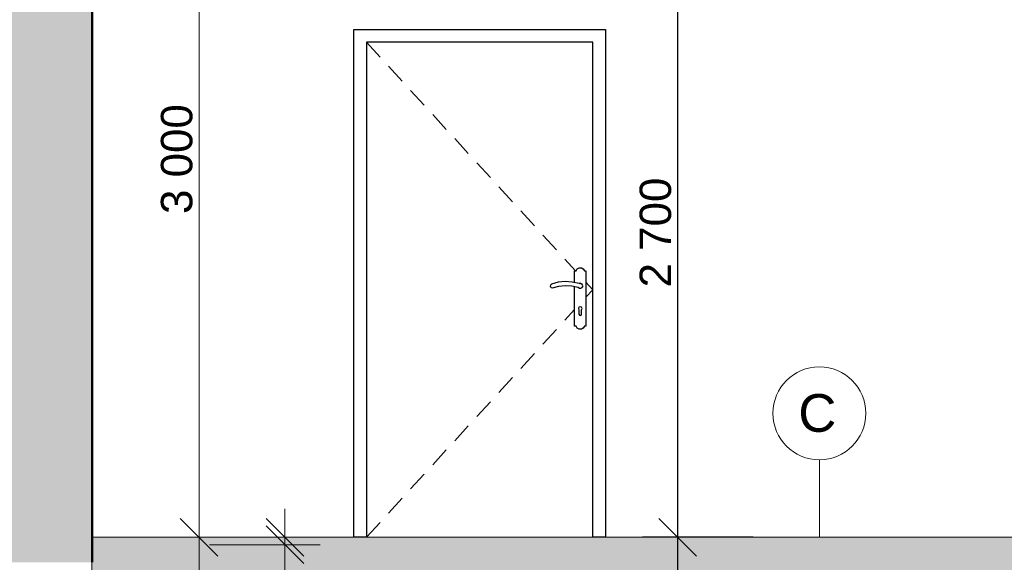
# Model space of a CAD drawing. Header units: millimetres. Extents: x -25478 to 4005, y -8416 to 11348.
# Tile 195 of 256: x -6146 to -2229, y 380 to 2540. Entities that reach past the tile are written whole.
import ezdxf

# ---------------------------------------------------------------- set-up
doc = ezdxf.new("R2010")
doc.units = ezdxf.units.MM
doc.header["$MEASUREMENT"] = 0
doc.linetypes.add('Wipeout_Contour', pattern=[1000, 0, -1000])
for name, color, linetype in [('POHLED ZÁPADNÍ_1_Konstrukce - nosné', 7, 'Continuous'), ('POHLED ZÁPADNÍ_1_Kóty - SP', 7, 'Continuous'), ('POHLED ZÁPADNÍ_1_Nové_Konstrukce - nosné', 7, 'Continuous'), ('POHLED ZÁPADNÍ_1_Nové_Kóty - SP', 7, 'Continuous'), ('POHLED ZÁPADNÍ_1_Nové_Výplně - Povrchové', 7, 'Continuous'), ('POHLED ZÁPADNÍ_1_Popis', 7, 'Continuous'), ('POHLED ZÁPADNÍ_1_Situace - terén', 7, 'Continuous'), ('POHLED ZÁPADNÍ_1_Výplně – Řezové', 7, 'Continuous')]:
    doc.layers.add(name, color=color, linetype=linetype)
doc.styles.add('GENEROVANÝ_STYL_1', font='txt')
doc.styles.add('GENEROVANÝ_STYL_2', font='txt')

msp = doc.modelspace()

# ---------------------------------------------------------------- hatches: boundary and pattern name
at = {"layer": 'POHLED ZÁPADNÍ_1_Výplně – Řezové', "linetype": 'Continuous', "lineweight": 13}
msp.add_hatch(color=254, dxfattribs=at).paths.add_polyline_path([(-6347.9, 3180), (-6347.9, 380), (-5857.9, 380), (-5857.9, 3180)])

# ---------------------------------------------------------------- linework, layer by layer
at = {"layer": 'POHLED ZÁPADNÍ_1_Konstrukce - nosné', "color": 7, "linetype": 'Continuous', "lineweight": 50}
msp.add_line((-5857.9, 3180), (-5857.9, 380), dxfattribs=at)
at = {"layer": 'POHLED ZÁPADNÍ_1_Kóty - SP', "color": 154, "linetype": 'Continuous', "lineweight": 13}
for p, q in [((-5432.3, 480), (-5432.3, 3480)), ((-5090.9, 480), (-5090.9, 592.5)), ((-5507.3, 555), (-5357.3, 405)), ((-5165.9, 555), (-5015.9, 405)), ((-5015.9, 375), (-5165.9, 525)), ((-5132.3, 480), (-5572.9, 480)), ((-5432.3, -10), (-5432.3, 480)), ((-4950.2, 480), (-5390.9, 480)), ((-5090.9, 450), (-5090.9, 480)), ((-4950.2, 450), (-5390.9, 450)), ((-5090.9, 337.5), (-5090.9, 450))]:
    msp.add_line(p, q, dxfattribs=at)
at = {"layer": 'POHLED ZÁPADNÍ_1_Nové_Konstrukce - nosné', "color": 1, "linetype": 'Continuous', "lineweight": 25}
for p, q in [((-4678.3, 2354), (-4624.3, 2295)), ((-4590.6, 2258.1), (-4536.6, 2199)), ((-4502.9, 2162.1), (-4448.9, 2103)), ((-4415.2, 2066.1), (-4361.3, 2007.1)), ((-4327.5, 1970.1), (-4273.6, 1911.1)), ((-4239.8, 1874.2), (-4185.9, 1815.1)), ((-4152.1, 1778.2), (-4098.2, 1719.1)), ((-4064.5, 1682.2), (-4010.5, 1623.2)), ((-3976.8, 1586.3), (-3934.5, 1540)), ((-3938.5, 1540), (-3932.8, 1540)), ((-3932.8, 1540), (-3928.2, 1547.6)), ((-3928.2, 1547.6), (-3920.4, 1552)), ((-3920.4, 1552), (-3911.5, 1552)), ((-3911.5, 1552), (-3903.8, 1547.6)), ((-3903.8, 1547.6), (-3899.2, 1540)), ((-3899.2, 1540), (-3893.5, 1540)), ((-4064.5, 1247.8), (-4010.5, 1306.8)), ((-3932.8, 1320), (-3938.5, 1320)), ((-3928.2, 1312.4), (-3932.8, 1320)), ((-3920.4, 1308), (-3928.2, 1312.4)), ((-3911.5, 1308), (-3920.4, 1308)), ((-3903.8, 1312.4), (-3911.5, 1308)), ((-3899.2, 1320), (-3903.8, 1312.4)), ((-3893.5, 1320), (-3899.2, 1320)), ((-4152.1, 1151.8), (-4098.2, 1210.9)), ((-4239.8, 1055.8), (-4185.9, 1114.9)), ((-4327.5, 959.9), (-4273.6, 1018.9)), ((-4415.2, 863.9), (-4361.3, 922.9)), ((-4502.9, 767.9), (-4448.9, 827)), ((-4590.6, 671.9), (-4536.6, 731)), ((-4678.3, 576), (-4624.3, 635))]:
    msp.add_line(p, q, dxfattribs=at)
at = {"layer": 'POHLED ZÁPADNÍ_1_Nové_Kóty - SP', "color": 1, "linetype": 'Continuous', "lineweight": 25}
for p, q in [((-3527.9, 480), (-3527.9, 3180)), ((-3602.9, 555), (-3452.9, 405)), ((-3227.9, 480), (-3668.5, 480)), ((-3527.9, 90), (-3527.9, 480))]:
    msp.add_line(p, q, dxfattribs=at)
at = {"layer": 'POHLED ZÁPADNÍ_1_Popis', "color": 154, "linetype": 'Continuous', "lineweight": 13}
msp.add_line((-2964.6, 480), (-2964.6, 788.1), dxfattribs=at)
msp.add_circle((-2964.6, 973), 184.9, dxfattribs=at)

# ---------------------------------------------------------------- texts
at = {"layer": 'POHLED ZÁPADNÍ_1_Konstrukce - nosné', "color": 154, "linetype": 'Continuous', "lineweight": 13, "insert": (-2972.9, 897.3), "char_height": 150, "attachment_point": 8, "style": 'GENEROVANÝ_STYL_1'}
msp.add_mtext('\\A1;{\\pqc;\\fArial|b0|i0|c238|p38;C}', dxfattribs=at)
at = {"layer": 'POHLED ZÁPADNÍ_1_Kóty - SP', "color": 154, "linetype": 'Continuous', "lineweight": 13, "insert": (-5457.3, 1766.3), "char_height": 125, "width": 427.429, "attachment_point": 7, "rotation": 90, "style": 'GENEROVANÝ_STYL_2'}
msp.add_mtext('\\A1;{\\pql;\\fArial|b0|i0|c0|p38;3\xa0000}', dxfattribs=at)
at = {"layer": 'POHLED ZÁPADNÍ_1_Kóty - SP', "color": 1, "linetype": 'Continuous', "lineweight": 25, "insert": (-3552.9, 1474), "char_height": 125, "width": 427.429, "attachment_point": 7, "rotation": 90, "style": 'GENEROVANÝ_STYL_2'}
msp.add_mtext('\\A1;{\\pql;\\fArial|b0|i0|c0|p38;2\xa0700}', dxfattribs=at)

# ---------------------------------------------------------------- wipeouts: each hides what was drawn before it
at = {"color": 254, "linetype": 'Wipeout_Contour', "lineweight": 0, "ltscale": 20392.202511}
msp.add_wipeout([(-4816, 480), (-4766, 480), (-4766, 2450), (-4816, 2450)], dxfattribs=at).dxf.layer = 'POHLED ZÁPADNÍ_1_Nové_Výplně - Povrchové'
at = {"color": 254, "linetype": 'Wipeout_Contour', "lineweight": 0, "ltscale": 16853.562036}
msp.add_wipeout([(-3816, 480), (-3816, 2450), (-3866, 2450), (-3866, 480)], dxfattribs=at).dxf.layer = 'POHLED ZÁPADNÍ_1_Nové_Výplně - Povrchové'
at = {"color": 254, "linetype": 'Wipeout_Contour', "lineweight": 0, "ltscale": 12553.66454}
msp.add_wipeout([(-3912.2, 1488.8), (-3910.4, 1487.7), (-3910.1, 1488.1)], dxfattribs=at).dxf.layer = 'POHLED ZÁPADNÍ_1_Nové_Výplně - Povrchové'
at = {"color": 254, "linetype": 'Wipeout_Contour', "lineweight": 0, "ltscale": 49824.941502}
msp.add_wipeout([(-3923.4, 1389.7), (-3921, 1384.4), (-3921, 1367.5), (-3919.5, 1364), (-3916, 1362.5), (-3912.4, 1364), (-3911, 1367.5), (-3911, 1384.4), (-3908.5, 1389.7), (-3910.6, 1395.1), (-3916, 1397.4), (-3921.4, 1395.1)], dxfattribs=at).dxf.layer = 'POHLED ZÁPADNÍ_1_Nové_Výplně - Povrchové'

# ---------------------------------------------------------------- next in the draw order: hatches: boundary and pattern name
at = {"layer": 'POHLED ZÁPADNÍ_1_Situace - terén', "linetype": 'Continuous', "lineweight": 13}
msp.add_hatch(color=254, dxfattribs=at).paths.add_polyline_path([(-5858.4, -10), (-821.7, -10), (-821.7, 480), (-5858.4, 480)])

# ---------------------------------------------------------------- next in the draw order: linework, layer by layer
at = {"layer": 'POHLED ZÁPADNÍ_1_Nové_Konstrukce - nosné', "color": 1, "linetype": 'Continuous', "lineweight": 25}
for p, q in [((-3976.8, 1343.7), (-3938.5, 1385.7)), ((-3921.4, 1395.1), (-3923.4, 1389.7)), ((-3923.4, 1389.7), (-3921, 1384.4)), ((-3916, 1397.4), (-3921.4, 1395.1)), ((-3921, 1384.4), (-3921, 1367.5)), ((-3910.6, 1395.1), (-3916, 1397.4)), ((-3911, 1384.4), (-3908.5, 1389.7)), ((-3911, 1367.5), (-3911, 1384.4)), ((-3908.5, 1389.7), (-3910.6, 1395.1)), ((-3921, 1367.5), (-3919.5, 1364)), ((-3919.5, 1364), (-3916, 1362.5)), ((-3916, 1362.5), (-3912.4, 1364)), ((-3912.4, 1364), (-3911, 1367.5)), ((-4766, 480), (-4712, 539.1)), ((-4766, 480), (-4816, 480)), ((-3816, 480), (-3866, 480))]:
    msp.add_line(p, q, dxfattribs=at)
at = {"layer": 'POHLED ZÁPADNÍ_1_Nové_Konstrukce - nosné', "color": 251, "linetype": 'Continuous', "lineweight": 20, "true_color": 0x6a6a6a}
msp.add_line((-3866, 480), (-4766, 480), dxfattribs=at)
at = {"layer": 'POHLED ZÁPADNÍ_1_Situace - terén', "color": 7, "linetype": 'Continuous', "lineweight": 13, "flags": 128}
msp.add_lwpolyline([(-5858.4, -10), (-821.7, -10), (-821.7, 480), (-5858.4, 480)], close=True, dxfattribs=at)

# ---------------------------------------------------------------- next in the draw order: wipeouts: each hides what was drawn before it
at = {"color": 254, "linetype": 'Wipeout_Contour', "lineweight": 0, "ltscale": 29861.624233}
msp.add_wipeout([(-4816, 2500), (-4816, 2450), (-4766, 2450), (-3866, 2450), (-3816, 2450), (-3816, 2500)], dxfattribs=at).dxf.layer = 'POHLED ZÁPADNÍ_1_Nové_Výplně - Povrchové'
at = {"color": 254, "linetype": 'Wipeout_Contour', "lineweight": 0, "ltscale": 12549.956723}
msp.add_wipeout([(-3910.1, 1488.1), (-3910.4, 1487.7), (-3909.3, 1487)], dxfattribs=at).dxf.layer = 'POHLED ZÁPADNÍ_1_Nové_Výplně - Povrchové'

# ---------------------------------------------------------------- next in the draw order: linework, layer by layer
at = {"layer": 'POHLED ZÁPADNÍ_1_Nové_Konstrukce - nosné', "color": 1, "linetype": 'Continuous', "lineweight": 25}
for p, q in [((-4816, 2450), (-4816, 2500)), ((-4816, 2500), (-3816, 2500)), ((-3816, 2500), (-3816, 2450)), ((-4816, 480), (-4816, 2450)), ((-4766, 2450), (-4766, 480)), ((-4766, 2450), (-4712, 2390.9)), ((-3866, 2450), (-4766, 2450)), ((-3866, 480), (-3866, 2450)), ((-3816, 2450), (-3816, 480))]:
    msp.add_line(p, q, dxfattribs=at)

# ---------------------------------------------------------------- next in the draw order: wipeouts: each hides what was drawn before it
at = {"color": 254, "linetype": 'Wipeout_Contour', "lineweight": 0, "ltscale": 12537.584624}
msp.add_wipeout([(-3907.7, 1484.7), (-3907, 1482.9), (-3906.5, 1483.1)], dxfattribs=at).dxf.layer = 'POHLED ZÁPADNÍ_1_Nové_Výplně - Povrchové'

# ---------------------------------------------------------------- next in the draw order: wipeouts: each hides what was drawn before it
at = {"color": 254, "linetype": 'Wipeout_Contour', "lineweight": 0, "ltscale": 12536.05957}
msp.add_wipeout([(-3907, 1482.9), (-3906.5, 1481.7), (-3906.5, 1483.1)], dxfattribs=at).dxf.layer = 'POHLED ZÁPADNÍ_1_Nové_Výplně - Povrchové'

# ---------------------------------------------------------------- next in the draw order: wipeouts: each hides what was drawn before it
at = {"color": 254, "linetype": 'Wipeout_Contour', "lineweight": 0, "ltscale": 12530.503308}
msp.add_wipeout([(-3907, 1477.1), (-3906.5, 1476.9), (-3906.5, 1478.8)], dxfattribs=at).dxf.layer = 'POHLED ZÁPADNÍ_1_Nové_Výplně - Povrchové'

# ---------------------------------------------------------------- next in the draw order: wipeouts: each hides what was drawn before it
at = {"color": 254, "linetype": 'Wipeout_Contour', "lineweight": 0, "ltscale": 12533.569429}
msp.add_wipeout([(-3910.4, 1472.3), (-3910.1, 1471.9), (-3909.1, 1473.3)], dxfattribs=at).dxf.layer = 'POHLED ZÁPADNÍ_1_Nové_Výplně - Povrchové'

# ---------------------------------------------------------------- next in the draw order: wipeouts: each hides what was drawn before it
at = {"color": 254, "linetype": 'Wipeout_Contour', "lineweight": 0, "ltscale": 12530.037078}
msp.add_wipeout([(-3907, 1477.1), (-3907.4, 1475.6), (-3906.5, 1476.9)], dxfattribs=at).dxf.layer = 'POHLED ZÁPADNÍ_1_Nové_Výplně - Povrchové'

# ---------------------------------------------------------------- next in the draw order: wipeouts: each hides what was drawn before it
at = {"color": 254, "linetype": 'Wipeout_Contour', "lineweight": 0, "ltscale": 12535.998592}
msp.add_wipeout([(-3911.7, 1471.4), (-3910.1, 1471.9), (-3910.4, 1472.3)], dxfattribs=at).dxf.layer = 'POHLED ZÁPADNÍ_1_Nové_Výplně - Povrchové'

# ---------------------------------------------------------------- next in the draw order: wipeouts: each hides what was drawn before it
at = {"color": 254, "linetype": 'Wipeout_Contour', "lineweight": 0, "ltscale": 12547.017458}
msp.add_wipeout([(-3916, 1470), (-3914.5, 1470.5), (-3916, 1470.5)], dxfattribs=at).dxf.layer = 'POHLED ZÁPADNÍ_1_Nové_Výplně - Povrchové'

# ---------------------------------------------------------------- next in the draw order: wipeouts: each hides what was drawn before it
at = {"color": 254, "linetype": 'Wipeout_Contour', "lineweight": 0, "ltscale": 12565.084113}
msp.add_wipeout([(-3921.5, 1472.3), (-3921.9, 1471.9), (-3920.5, 1471.5)], dxfattribs=at).dxf.layer = 'POHLED ZÁPADNÍ_1_Nové_Výplně - Povrchové'

# ---------------------------------------------------------------- next in the draw order: wipeouts: each hides what was drawn before it
at = {"color": 254, "linetype": 'Wipeout_Contour', "lineweight": 0, "ltscale": 12551.057331}
msp.add_wipeout([(-3916, 1470.5), (-3917.8, 1470.6), (-3916, 1470)], dxfattribs=at).dxf.layer = 'POHLED ZÁPADNÍ_1_Nové_Výplně - Povrchové'

# ---------------------------------------------------------------- next in the draw order: wipeouts: each hides what was drawn before it
at = {"color": 254, "linetype": 'Wipeout_Contour', "lineweight": 0, "ltscale": 12568.650069}
msp.add_wipeout([(-3923, 1473.5), (-3921.9, 1471.9), (-3921.5, 1472.3)], dxfattribs=at).dxf.layer = 'POHLED ZÁPADNÍ_1_Nové_Výplně - Povrchové'

# ---------------------------------------------------------------- next in the draw order: wipeouts: each hides what was drawn before it
at = {"color": 254, "linetype": 'Wipeout_Contour', "lineweight": 0, "ltscale": 12571.647626}
msp.add_wipeout([(-3916, 1490), (-3918.2, 1489.3), (-3916, 1489.5)], dxfattribs=at).dxf.layer = 'POHLED ZÁPADNÍ_1_Nové_Výplně - Povrchové'

# ---------------------------------------------------------------- next in the draw order: wipeouts: each hides what was drawn before it
at = {"color": 254, "linetype": 'Wipeout_Contour', "lineweight": 0, "ltscale": 80416.493684}
msp.add_wipeout([(-4030.2, 1487.2), (-4034.6, 1483.6), (-4035.3, 1478.1), (-4031.9, 1473.6), (-4026.4, 1472.6), (-4001.3, 1479.2), (-3975.6, 1481.7), (-3949.7, 1480.2), (-3924.4, 1474.7), (-3919.5, 1470.6), (-3913, 1470.4), (-3907.8, 1474.2), (-3906, 1480.4), (-3908.3, 1486.4), (-3913.8, 1489.8), (-3920.2, 1489.1), (-3947.5, 1495.3), (-3975.4, 1497.1), (-4003.2, 1494.3)], dxfattribs=at).dxf.layer = 'POHLED ZÁPADNÍ_1_Nové_Výplně - Povrchové'

# ---------------------------------------------------------------- next in the draw order: linework, layer by layer
at = {"layer": 'POHLED ZÁPADNÍ_1_Nové_Konstrukce - nosné', "color": 1, "linetype": 'Continuous', "lineweight": 25}
for p, q in [((-3938.5, 1493.2), (-3938.5, 1540)), ((-3893.5, 1540), (-3893.5, 1320)), ((-4003.2, 1494.3), (-4030.2, 1487.2)), ((-3975.4, 1497.1), (-4003.2, 1494.3)), ((-3947.5, 1495.3), (-3975.4, 1497.1)), ((-3920.2, 1489.1), (-3947.5, 1495.3)), ((-3913.8, 1489.8), (-3920.2, 1489.1)), ((-3918.2, 1489.3), (-3916, 1490)), ((-3916, 1490), (-3914.9, 1489.6)), ((-3908.3, 1486.4), (-3913.8, 1489.8)), ((-3912.2, 1488.8), (-3910.1, 1488.1)), ((-3893.5, 1495.1), (-3866, 1465)), ((-4034.6, 1483.6), (-4035.3, 1478.1)), ((-4035.3, 1478.1), (-4031.9, 1473.6)), ((-4030.2, 1487.2), (-4034.6, 1483.6)), ((-4031.9, 1473.6), (-4026.4, 1472.6)), ((-4026.4, 1472.6), (-4001.3, 1479.2)), ((-4001.3, 1479.2), (-3975.6, 1481.7)), ((-3975.6, 1481.7), (-3949.7, 1480.2)), ((-3949.7, 1480.2), (-3924.4, 1474.7)), ((-3938.5, 1320), (-3938.5, 1477.7)), ((-3924.4, 1474.7), (-3919.5, 1470.6)), ((-3921.9, 1471.9), (-3923, 1473.5)), ((-3920.5, 1471.5), (-3921.9, 1471.9)), ((-3919.5, 1470.6), (-3913, 1470.4)), ((-3916, 1470), (-3917.8, 1470.6)), ((-3914.5, 1470.5), (-3916, 1470)), ((-3913, 1470.4), (-3907.8, 1474.2)), ((-3910.1, 1471.9), (-3911.7, 1471.4)), ((-3910.1, 1488.1), (-3909.3, 1487)), ((-3909.1, 1473.3), (-3910.1, 1471.9)), ((-3906, 1480.4), (-3908.3, 1486.4)), ((-3907.8, 1474.2), (-3906, 1480.4)), ((-3907.7, 1484.7), (-3906.5, 1483.1)), ((-3906.5, 1476.9), (-3907.4, 1475.6)), ((-3906.5, 1483.1), (-3906.5, 1481.7)), ((-3906.5, 1478.8), (-3906.5, 1476.9)), ((-3893.5, 1434.9), (-3866, 1465))]:
    msp.add_line(p, q, dxfattribs=at)

doc.saveas('drawing.dxf')
